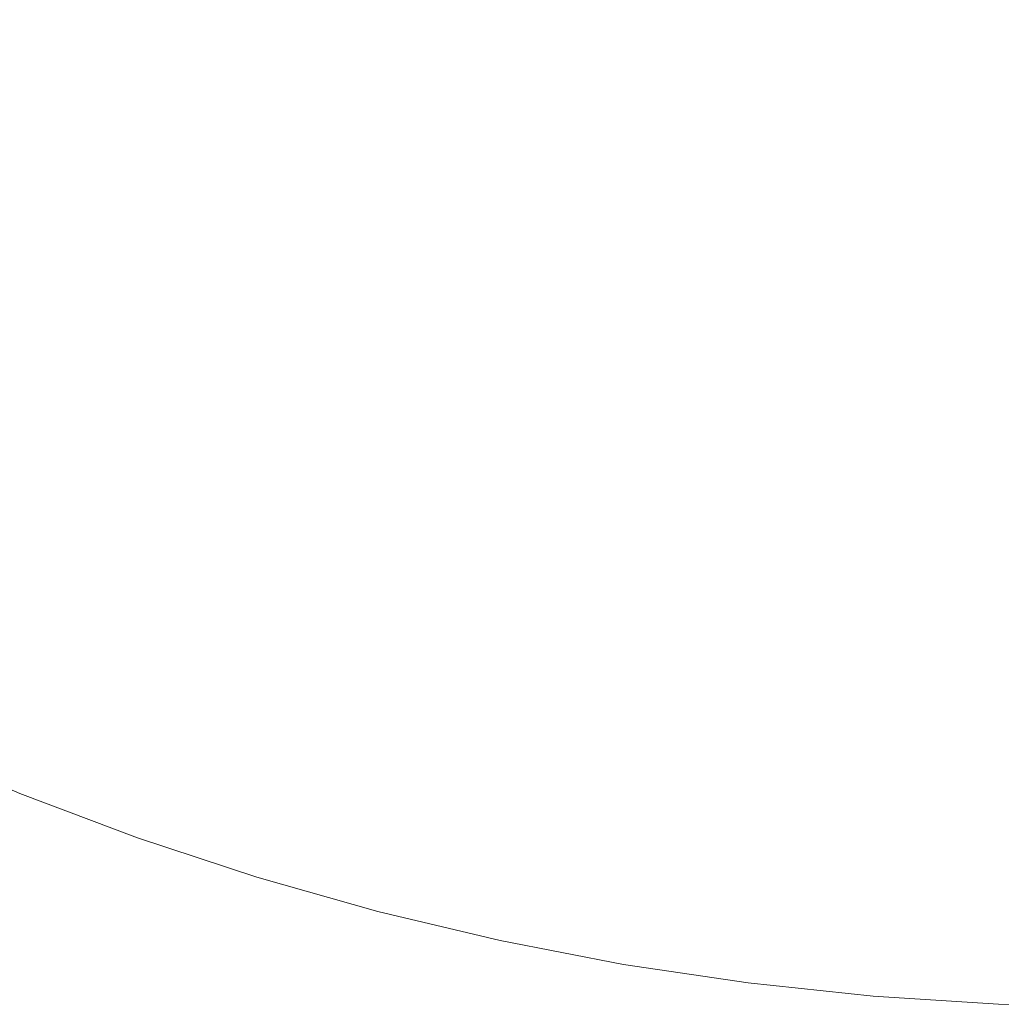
# Model space of a CAD drawing. Header units: centimetres. Extents: x -25.9 to 27.4, y -28.2 to -26.4.
# Tile 58 of 199: x -7.9404 to -7.841, y -27.9597 to -27.86. Entities that reach past the tile are written whole.
import ezdxf

# ---------------------------------------------------------------- set-up
doc = ezdxf.new("R2010")
doc.units = ezdxf.units.CM
doc.header["$LTSCALE"] = 2.54
doc.layers.add('Lucido design-1', color=7, linetype='Continuous')

# ---------------------------------------------------------------- blocks, each defined once
blk = doc.blocks.new('Gruppo-4-1')
at = {"color": 7, "linetype": 'Continuous', "lineweight": 9}
blk.add_3dface([(-25.828561, -26.46, 540.520033), (-25.828561, -28.06, 540.520033), (27.271439, -28.06, 540.520033), (27.271439, -26.46, 540.520033)], dxfattribs=at)
for points, invisible_edges in [([(-7.940448, -27.860286, 539.749193), (-7.948847, -27.855357, 539.749193), (-7.947365, -27.852949, 539.752128), (-7.939069, -27.857817, 539.752128)], 15), ([(-7.930574, -27.862329, 539.752128), (-7.939069, -27.857817, 539.752128), (-7.93775, -27.855457, 539.755173), (-7.929357, -27.859915, 539.755173)], 15), ([(-7.919721, -27.861667, 539.758321), (-7.928197, -27.857616, 539.758321), (-7.927082, -27.855404, 539.761618), (-7.9187, -27.859409, 539.761618)], 15), ([(-7.909297, -27.860918, 539.76496), (-7.917751, -27.85731, 539.76496), (-7.91686, -27.855338, 539.768389), (-7.90849, -27.85891, 539.768389)], 15), ([(-7.899303, -27.860217, 539.771899), (-7.907736, -27.857034, 539.771899), (-7.907037, -27.855294, 539.775485), (-7.898678, -27.858448, 539.775485)], 15), ([(-7.910156, -27.863055, 539.761618), (-7.9187, -27.859409, 539.761618), (-7.917751, -27.85731, 539.76496), (-7.909297, -27.860918, 539.76496)], 15), ([(-7.899976, -27.862123, 539.768389), (-7.90849, -27.85891, 539.768389), (-7.907736, -27.857034, 539.771899), (-7.899303, -27.860217, 539.771899)], 15), ([(-7.890192, -27.861245, 539.775485), (-7.898678, -27.858448, 539.775485), (-7.898102, -27.85682, 539.77914), (-7.889686, -27.859594, 539.77914)], 15), ([(-7.880763, -27.860483, 539.782857), (-7.889225, -27.858087, 539.782857), (-7.888808, -27.856725, 539.78663), (-7.880404, -27.859105, 539.78663)], 15), ([(-7.931847, -27.864854, 539.749193), (-7.940448, -27.860286, 539.749193), (-7.939069, -27.857817, 539.752128), (-7.930574, -27.862329, 539.752128)], 15), ([(-7.920781, -27.864013, 539.755173), (-7.929357, -27.859915, 539.755173), (-7.928197, -27.857616, 539.758321), (-7.919721, -27.861667, 539.758321)], 15), ([(-7.890741, -27.863039, 539.771899), (-7.899303, -27.860217, 539.771899), (-7.898678, -27.858448, 539.775485), (-7.890192, -27.861245, 539.775485)], 15), ([(-7.88116, -27.862008, 539.77914), (-7.889686, -27.859594, 539.77914), (-7.889225, -27.858087, 539.782857), (-7.880763, -27.860483, 539.782857)], 15), ([(-7.871907, -27.861126, 539.78663), (-7.880404, -27.859105, 539.78663), (-7.880085, -27.857877, 539.790453), (-7.87164, -27.859886, 539.790453)], 15), ([(-7.86293, -27.860437, 539.79432), (-7.871406, -27.858798, 539.79432), (-7.871204, -27.857864, 539.798223), (-7.862768, -27.859496, 539.798223)], 15), ([(-7.911079, -27.865354, 539.758321), (-7.919721, -27.861667, 539.758321), (-7.9187, -27.859409, 539.761618), (-7.910156, -27.863055, 539.761618)], 15), ([(-7.900697, -27.864163, 539.76496), (-7.909297, -27.860918, 539.76496), (-7.90849, -27.85891, 539.768389), (-7.899976, -27.862123, 539.768389)], 15), ([(-7.872207, -27.862518, 539.782857), (-7.880763, -27.860483, 539.782857), (-7.880404, -27.859105, 539.78663), (-7.871907, -27.861126, 539.78663)], 15), ([(-7.863118, -27.861534, 539.790453), (-7.87164, -27.859886, 539.790453), (-7.871406, -27.858798, 539.79432), (-7.86293, -27.860437, 539.79432)], 15), ([(-7.854271, -27.860768, 539.798223), (-7.862768, -27.859496, 539.798223), (-7.862634, -27.858711, 539.802157), (-7.85417, -27.859978, 539.802157)], 15), ([(-7.845659, -27.860885, 539.802157), (-7.85417, -27.859978, 539.802157), (-7.854089, -27.859346, 539.806114), (-7.845605, -27.860249, 539.806114)], 15), ([(-7.845605, -27.860249, 539.806114), (-7.854089, -27.859346, 539.806114), (-7.854028, -27.858872, 539.810088), (-7.845565, -27.859773, 539.810088)], 15), ([(-7.837071, -27.860315, 539.810088), (-7.845565, -27.859773, 539.810088), (-7.845538, -27.859457, 539.814073), (-7.837057, -27.859997, 539.814073)], 15), ([(-7.933174, -27.867486, 539.746374), (-7.941886, -27.86286, 539.746374), (-7.940448, -27.860286, 539.749193), (-7.931847, -27.864854, 539.749193)], 15), ([(-7.921895, -27.866476, 539.752128), (-7.930574, -27.862329, 539.752128), (-7.929357, -27.859915, 539.755173), (-7.920781, -27.864013, 539.755173)], 15), ([(-7.891333, -27.864972, 539.768389), (-7.899976, -27.862123, 539.768389), (-7.899303, -27.860217, 539.771899), (-7.890741, -27.863039, 539.771899)], 15), ([(-7.881595, -27.86368, 539.775485), (-7.890192, -27.861245, 539.775485), (-7.889686, -27.859594, 539.77914), (-7.88116, -27.862008, 539.77914)], 15), ([(-7.872539, -27.864059, 539.77914), (-7.88116, -27.862008, 539.77914), (-7.880763, -27.860483, 539.782857), (-7.872207, -27.862518, 539.782857)], 15), ([(-7.863332, -27.862784, 539.78663), (-7.871907, -27.861126, 539.78663), (-7.87164, -27.859886, 539.790453), (-7.863118, -27.861534, 539.790453)], 15), ([(-7.854533, -27.862819, 539.790453), (-7.863118, -27.861534, 539.790453), (-7.86293, -27.860437, 539.79432), (-7.854392, -27.861715, 539.79432)], 15), ([(-7.854392, -27.861715, 539.79432), (-7.86293, -27.860437, 539.79432), (-7.862768, -27.859496, 539.798223), (-7.854271, -27.860768, 539.798223)], 15), ([(-7.845727, -27.861678, 539.798223), (-7.854271, -27.860768, 539.798223), (-7.85417, -27.859978, 539.802157), (-7.845659, -27.860885, 539.802157)], 15), ([(-7.837118, -27.861429, 539.802157), (-7.845659, -27.860885, 539.802157), (-7.845605, -27.860249, 539.806114), (-7.837091, -27.860792, 539.806114)], 15), ([(-7.837091, -27.860792, 539.806114), (-7.845605, -27.860249, 539.806114), (-7.845565, -27.859773, 539.810088), (-7.837071, -27.860315, 539.810088)], 15), ([(-7.901464, -27.866335, 539.761618), (-7.910156, -27.863055, 539.761618), (-7.909297, -27.860918, 539.76496), (-7.900697, -27.864163, 539.76496)], 15), ([(-7.882068, -27.865495, 539.771899), (-7.890741, -27.863039, 539.771899), (-7.890192, -27.861245, 539.775485), (-7.881595, -27.86368, 539.775485)], 15), ([(-7.863573, -27.864187, 539.782857), (-7.872207, -27.862518, 539.782857), (-7.871907, -27.861126, 539.78663), (-7.863332, -27.862784, 539.78663)], 15), ([(-7.845808, -27.86263, 539.79432), (-7.854392, -27.861715, 539.79432), (-7.854271, -27.860768, 539.798223), (-7.845727, -27.861678, 539.798223)], 15), ([(-7.837152, -27.862225, 539.798223), (-7.845727, -27.861678, 539.798223), (-7.845659, -27.860885, 539.802157), (-7.837118, -27.861429, 539.802157)], 15), ([(-7.923059, -27.869053, 539.749193), (-7.931847, -27.864854, 539.749193), (-7.930574, -27.862329, 539.752128), (-7.921895, -27.866476, 539.752128)], 15), ([(-7.912039, -27.867743, 539.755173), (-7.920781, -27.864013, 539.755173), (-7.919721, -27.861667, 539.758321), (-7.911079, -27.865354, 539.758321)], 15), ([(-7.891967, -27.867041, 539.76496), (-7.900697, -27.864163, 539.76496), (-7.899976, -27.862123, 539.768389), (-7.891333, -27.864972, 539.768389)], 15), ([(-7.872903, -27.865747, 539.775485), (-7.881595, -27.86368, 539.775485), (-7.88116, -27.862008, 539.77914), (-7.872539, -27.864059, 539.77914)], 15), ([(-7.854695, -27.864077, 539.78663), (-7.863332, -27.862784, 539.78663), (-7.863118, -27.861534, 539.790453), (-7.854533, -27.862819, 539.790453)], 15), ([(-7.845902, -27.863738, 539.790453), (-7.854533, -27.862819, 539.790453), (-7.854392, -27.861715, 539.79432), (-7.845808, -27.86263, 539.79432)], 15), ([(-7.837192, -27.863179, 539.79432), (-7.845808, -27.86263, 539.79432), (-7.845727, -27.861678, 539.798223), (-7.837152, -27.862225, 539.798223)], 15), ([(-7.934553, -27.870222, 539.743674), (-7.94338, -27.865534, 539.743674), (-7.941886, -27.86286, 539.746374), (-7.933174, -27.867486, 539.746374)], 15), ([(-7.90229, -27.868671, 539.758321), (-7.911079, -27.865354, 539.758321), (-7.910156, -27.863055, 539.761618), (-7.901464, -27.866335, 539.761618)], 15), ([(-7.882577, -27.867451, 539.768389), (-7.891333, -27.864972, 539.768389), (-7.890741, -27.863039, 539.771899), (-7.882068, -27.865495, 539.771899)], 15), ([(-7.863839, -27.865741, 539.77914), (-7.872539, -27.864059, 539.77914), (-7.872207, -27.862518, 539.782857), (-7.863573, -27.864187, 539.782857)], 15), ([(-7.854875, -27.865489, 539.782857), (-7.863573, -27.864187, 539.782857), (-7.863332, -27.862784, 539.78663), (-7.854695, -27.864077, 539.78663)], 15), ([(-7.84601, -27.865003, 539.78663), (-7.854695, -27.864077, 539.78663), (-7.854533, -27.862819, 539.790453), (-7.845902, -27.863738, 539.790453)], 15), ([(-7.83724, -27.864291, 539.790453), (-7.845902, -27.863738, 539.790453), (-7.845808, -27.86263, 539.79432), (-7.837192, -27.863179, 539.79432)], 15), ([(-7.913047, -27.870251, 539.752128), (-7.921895, -27.866476, 539.752128), (-7.920781, -27.864013, 539.755173), (-7.912039, -27.867743, 539.755173)], 15), ([(-7.892642, -27.869244, 539.761618), (-7.901464, -27.866335, 539.761618), (-7.900697, -27.864163, 539.76496), (-7.891967, -27.867041, 539.76496)], 15), ([(-7.873298, -27.867581, 539.771899), (-7.882068, -27.865495, 539.771899), (-7.881595, -27.86368, 539.775485), (-7.872903, -27.865747, 539.775485)], 15), ([(-7.864131, -27.867444, 539.775485), (-7.872903, -27.865747, 539.775485), (-7.872539, -27.864059, 539.77914), (-7.863839, -27.865741, 539.77914)], 15), ([(-7.855076, -27.867053, 539.77914), (-7.863839, -27.865741, 539.77914), (-7.863573, -27.864187, 539.782857), (-7.854875, -27.865489, 539.782857)], 15), ([(-7.84613, -27.866421, 539.782857), (-7.854875, -27.865489, 539.782857), (-7.854695, -27.864077, 539.78663), (-7.84601, -27.865003, 539.78663)], 15), ([(-7.837293, -27.865558, 539.78663), (-7.84601, -27.865003, 539.78663), (-7.845902, -27.863738, 539.790453), (-7.83724, -27.864291, 539.790453)], 15), ([(-7.924274, -27.871739, 539.746374), (-7.933174, -27.867486, 539.746374), (-7.931847, -27.864854, 539.749193), (-7.923059, -27.869053, 539.749193)], 15), ([(-7.903147, -27.871099, 539.755173), (-7.912039, -27.867743, 539.755173), (-7.911079, -27.865354, 539.758321), (-7.90229, -27.868671, 539.758321)], 15), ([(-7.883123, -27.869545, 539.76496), (-7.891967, -27.867041, 539.76496), (-7.891333, -27.864972, 539.768389), (-7.882577, -27.867451, 539.768389)], 15), ([(-7.837354, -27.866981, 539.782857), (-7.84613, -27.866421, 539.782857), (-7.84601, -27.865003, 539.78663), (-7.837293, -27.865558, 539.78663)], 15), ([(-7.935982, -27.873056, 539.741099), (-7.944928, -27.868305, 539.741099), (-7.94338, -27.865534, 539.743674), (-7.934553, -27.870222, 539.743674)], 15), ([(-7.893367, -27.871612, 539.758321), (-7.90229, -27.868671, 539.758321), (-7.901464, -27.866335, 539.761618), (-7.892642, -27.869244, 539.761618)], 15), ([(-7.873724, -27.869557, 539.768389), (-7.882577, -27.867451, 539.768389), (-7.882068, -27.865495, 539.771899), (-7.873298, -27.867581, 539.771899)], 15), ([(-7.864448, -27.869292, 539.771899), (-7.873298, -27.867581, 539.771899), (-7.872903, -27.865747, 539.775485), (-7.864131, -27.867444, 539.775485)], 15), ([(-7.855295, -27.868766, 539.775485), (-7.864131, -27.867444, 539.775485), (-7.863839, -27.865741, 539.77914), (-7.855076, -27.867053, 539.77914)], 15), ([(-7.846264, -27.867992, 539.77914), (-7.855076, -27.867053, 539.77914), (-7.854875, -27.865489, 539.782857), (-7.84613, -27.866421, 539.782857)], 15), ([(-7.837421, -27.868556, 539.77914), (-7.846264, -27.867992, 539.77914), (-7.84613, -27.866421, 539.782857), (-7.837354, -27.866981, 539.782857)], 15), ([(-7.914102, -27.872875, 539.749193), (-7.923059, -27.869053, 539.749193), (-7.921895, -27.866476, 539.752128), (-7.913047, -27.870251, 539.752128)], 15), ([(-7.883703, -27.871775, 539.761618), (-7.892642, -27.869244, 539.761618), (-7.891967, -27.867041, 539.76496), (-7.883123, -27.869545, 539.76496)], 15), ([(-7.87418, -27.871672, 539.76496), (-7.883123, -27.869545, 539.76496), (-7.882577, -27.867451, 539.768389), (-7.873724, -27.869557, 539.768389)], 15), ([(-7.855533, -27.870627, 539.771899), (-7.864448, -27.869292, 539.771899), (-7.864131, -27.867444, 539.775485), (-7.855295, -27.868766, 539.775485)], 15), ([(-7.846411, -27.869713, 539.775485), (-7.855295, -27.868766, 539.775485), (-7.855076, -27.867053, 539.77914), (-7.846264, -27.867992, 539.77914)], 15), ([(-7.937459, -27.875985, 539.738654), (-7.946527, -27.871168, 539.738654), (-7.944928, -27.868305, 539.741099), (-7.935982, -27.873056, 539.741099)], 15), ([(-7.925535, -27.874531, 539.743674), (-7.934553, -27.870222, 539.743674), (-7.933174, -27.867486, 539.746374), (-7.924274, -27.871739, 539.746374)], 15), ([(-7.904048, -27.873648, 539.752128), (-7.913047, -27.870251, 539.752128), (-7.912039, -27.867743, 539.755173), (-7.903147, -27.871099, 539.755173)], 15), ([(-7.86479, -27.871284, 539.768389), (-7.873724, -27.869557, 539.768389), (-7.873298, -27.867581, 539.771899), (-7.864448, -27.869292, 539.771899)], 15), ([(-7.837494, -27.870281, 539.775485), (-7.846411, -27.869713, 539.775485), (-7.846264, -27.867992, 539.77914), (-7.837421, -27.868556, 539.77914)], 15), ([(-7.915201, -27.875611, 539.746374), (-7.924274, -27.871739, 539.746374), (-7.923059, -27.869053, 539.749193), (-7.914102, -27.872875, 539.749193)], 15), ([(-7.894121, -27.874074, 539.755173), (-7.903147, -27.871099, 539.755173), (-7.90229, -27.868671, 539.758321), (-7.893367, -27.871612, 539.758321)], 15), ([(-7.884327, -27.874172, 539.758321), (-7.893367, -27.871612, 539.758321), (-7.892642, -27.869244, 539.761618), (-7.883703, -27.871775, 539.761618)], 15), ([(-7.85579, -27.872632, 539.768389), (-7.86479, -27.871284, 539.768389), (-7.864448, -27.869292, 539.771899), (-7.855533, -27.870627, 539.771899)], 15), ([(-7.84657, -27.871582, 539.771899), (-7.855533, -27.870627, 539.771899), (-7.855295, -27.868766, 539.775485), (-7.846411, -27.869713, 539.775485)], 15), ([(-7.926843, -27.877423, 539.741099), (-7.935982, -27.873056, 539.741099), (-7.934553, -27.870222, 539.743674), (-7.925535, -27.874531, 539.743674)], 15), ([(-7.90499, -27.876314, 539.749193), (-7.914102, -27.872875, 539.749193), (-7.913047, -27.870251, 539.752128), (-7.904048, -27.873648, 539.752128)], 15), ([(-7.874666, -27.873924, 539.761618), (-7.883703, -27.871775, 539.761618), (-7.883123, -27.869545, 539.76496), (-7.87418, -27.871672, 539.76496)], 15), ([(-7.865156, -27.873418, 539.76496), (-7.87418, -27.871672, 539.76496), (-7.873724, -27.869557, 539.768389), (-7.86479, -27.871284, 539.768389)], 15), ([(-7.837574, -27.872155, 539.771899), (-7.84657, -27.871582, 539.771899), (-7.846411, -27.869713, 539.775485), (-7.837494, -27.870281, 539.775485)], 15), ([(-7.93898, -27.879003, 539.736344), (-7.948175, -27.874119, 539.736344), (-7.946527, -27.871168, 539.738654), (-7.937459, -27.875985, 539.738654)], 15), ([(-7.894912, -27.876659, 539.752128), (-7.904048, -27.873648, 539.752128), (-7.903147, -27.871099, 539.755173), (-7.894121, -27.874074, 539.755173)], 15), ([(-7.856065, -27.874778, 539.76496), (-7.865156, -27.873418, 539.76496), (-7.86479, -27.871284, 539.768389), (-7.85579, -27.872632, 539.768389)], 15), ([(-7.846741, -27.873596, 539.768389), (-7.85579, -27.872632, 539.768389), (-7.855533, -27.870627, 539.771899), (-7.84657, -27.871582, 539.771899)], 15), ([(-7.916343, -27.878453, 539.743674), (-7.925535, -27.874531, 539.743674), (-7.924274, -27.871739, 539.746374), (-7.915201, -27.875611, 539.746374)], 15), ([(-7.884976, -27.876664, 539.755173), (-7.894121, -27.874074, 539.755173), (-7.893367, -27.871612, 539.758321), (-7.884327, -27.874172, 539.758321)], 15), ([(-7.875188, -27.876346, 539.758321), (-7.884327, -27.874172, 539.758321), (-7.883703, -27.871775, 539.761618), (-7.874666, -27.873924, 539.761618)], 15), ([(-7.865545, -27.875688, 539.761618), (-7.874666, -27.873924, 539.761618), (-7.87418, -27.871672, 539.76496), (-7.865156, -27.873418, 539.76496)], 15), ([(-7.837659, -27.874175, 539.768389), (-7.846741, -27.873596, 539.768389), (-7.84657, -27.871582, 539.771899), (-7.837574, -27.872155, 539.771899)], 15), ([(-7.928194, -27.880412, 539.738654), (-7.937459, -27.875985, 539.738654), (-7.935982, -27.873056, 539.741099), (-7.926843, -27.877423, 539.741099)], 15), ([(-7.905972, -27.879094, 539.746374), (-7.915201, -27.875611, 539.746374), (-7.914102, -27.872875, 539.749193), (-7.90499, -27.876314, 539.749193)], 15), ([(-7.856357, -27.877063, 539.761618), (-7.865545, -27.875688, 539.761618), (-7.865156, -27.873418, 539.76496), (-7.856065, -27.874778, 539.76496)], 15), ([(-7.846925, -27.875752, 539.76496), (-7.856065, -27.874778, 539.76496), (-7.85579, -27.872632, 539.768389), (-7.846741, -27.873596, 539.768389)], 15), ([(-7.940545, -27.882105, 539.734171), (-7.94987, -27.877153, 539.734171), (-7.948175, -27.874119, 539.736344), (-7.93898, -27.879003, 539.736344)], 15), ([(-7.895741, -27.879363, 539.749193), (-7.90499, -27.876314, 539.749193), (-7.904048, -27.873648, 539.752128), (-7.894912, -27.876659, 539.752128)], 15), ([(-7.885657, -27.87928, 539.752128), (-7.894912, -27.876659, 539.752128), (-7.894121, -27.874074, 539.755173), (-7.884976, -27.876664, 539.755173)], 15), ([(-7.87573, -27.878863, 539.755173), (-7.884976, -27.876664, 539.755173), (-7.884327, -27.874172, 539.758321), (-7.875188, -27.876346, 539.758321)], 15), ([(-7.865964, -27.87813, 539.758321), (-7.875188, -27.876346, 539.758321), (-7.874666, -27.873924, 539.761618), (-7.865545, -27.875688, 539.761618)], 15), ([(-7.837751, -27.876337, 539.76496), (-7.846925, -27.875752, 539.76496), (-7.846741, -27.873596, 539.768389), (-7.837659, -27.874175, 539.768389)], 15), ([(-7.917527, -27.881398, 539.741099), (-7.926843, -27.877423, 539.741099), (-7.925535, -27.874531, 539.743674), (-7.916343, -27.878453, 539.743674)], 15), ([(-7.84712, -27.878047, 539.761618), (-7.856357, -27.877063, 539.761618), (-7.856065, -27.874778, 539.76496), (-7.846925, -27.875752, 539.76496)], 15), ([(-7.929586, -27.883492, 539.736344), (-7.93898, -27.879003, 539.736344), (-7.937459, -27.875985, 539.738654), (-7.928194, -27.880412, 539.738654)], 15), ([(-7.906993, -27.881982, 539.743674), (-7.916343, -27.878453, 539.743674), (-7.915201, -27.875611, 539.746374), (-7.905972, -27.879094, 539.746374)], 15), ([(-7.896604, -27.882182, 539.746374), (-7.905972, -27.879094, 539.746374), (-7.90499, -27.876314, 539.749193), (-7.895741, -27.879363, 539.749193)], 15), ([(-7.866399, -27.880667, 539.755173), (-7.87573, -27.878863, 539.755173), (-7.875188, -27.876346, 539.758321), (-7.865964, -27.87813, 539.758321)], 15), ([(-7.856672, -27.879521, 539.758321), (-7.865964, -27.87813, 539.758321), (-7.865545, -27.875688, 539.761618), (-7.856357, -27.877063, 539.761618)], 15), ([(-7.837849, -27.878639, 539.761618), (-7.84712, -27.878047, 539.761618), (-7.846925, -27.875752, 539.76496), (-7.837751, -27.876337, 539.76496)], 15), ([(-7.918749, -27.884442, 539.738654), (-7.928194, -27.880412, 539.738654), (-7.926843, -27.877423, 539.741099), (-7.917527, -27.881398, 539.741099)], 15), ([(-7.88637, -27.882016, 539.749193), (-7.895741, -27.879363, 539.749193), (-7.894912, -27.876659, 539.752128), (-7.885657, -27.87928, 539.752128)], 15), ([(-7.876299, -27.881505, 539.752128), (-7.885657, -27.87928, 539.752128), (-7.884976, -27.876664, 539.755173), (-7.87573, -27.878863, 539.755173)], 15), ([(-7.84733, -27.880516, 539.758321), (-7.856672, -27.879521, 539.758321), (-7.856357, -27.877063, 539.761618), (-7.84712, -27.878047, 539.761618)], 15), ([(-7.856999, -27.882074, 539.755173), (-7.866399, -27.880667, 539.755173), (-7.865964, -27.87813, 539.758321), (-7.856672, -27.879521, 539.758321)], 15), ([(-7.837954, -27.881114, 539.758321), (-7.84733, -27.880516, 539.758321), (-7.84712, -27.878047, 539.761618), (-7.837849, -27.878639, 539.761618)], 15), ([(-7.931017, -27.886658, 539.734171), (-7.940545, -27.882105, 539.734171), (-7.93898, -27.879003, 539.736344), (-7.929586, -27.883492, 539.736344)], 15), ([(-7.90805, -27.884975, 539.741099), (-7.917527, -27.881398, 539.741099), (-7.916343, -27.878453, 539.743674), (-7.906993, -27.881982, 539.743674)], 15), ([(-7.897501, -27.885111, 539.743674), (-7.906993, -27.881982, 539.743674), (-7.905972, -27.879094, 539.746374), (-7.896604, -27.882182, 539.746374)], 15), ([(-7.887113, -27.884869, 539.746374), (-7.896604, -27.882182, 539.746374), (-7.895741, -27.879363, 539.749193), (-7.88637, -27.882016, 539.749193)], 15), ([(-7.876895, -27.88427, 539.749193), (-7.88637, -27.882016, 539.749193), (-7.885657, -27.87928, 539.752128), (-7.876299, -27.881505, 539.752128)], 15), ([(-7.866856, -27.883332, 539.752128), (-7.876299, -27.881505, 539.752128), (-7.87573, -27.878863, 539.755173), (-7.866399, -27.880667, 539.755173)], 15), ([(-7.92001, -27.887578, 539.736344), (-7.929586, -27.883492, 539.736344), (-7.928194, -27.880412, 539.738654), (-7.918749, -27.884442, 539.738654)], 15), ([(-7.847548, -27.883081, 539.755173), (-7.856999, -27.882074, 539.755173), (-7.856672, -27.879521, 539.758321), (-7.84733, -27.880516, 539.758321)], 15), ([(-7.909143, -27.888067, 539.738654), (-7.918749, -27.884442, 539.738654), (-7.917527, -27.881398, 539.741099), (-7.90805, -27.884975, 539.741099)], 15), ([(-7.857343, -27.884756, 539.752128), (-7.866856, -27.883332, 539.752128), (-7.866399, -27.880667, 539.755173), (-7.856999, -27.882074, 539.755173)], 15), ([(-7.838063, -27.883686, 539.755173), (-7.847548, -27.883081, 539.755173), (-7.84733, -27.880516, 539.758321), (-7.837954, -27.881114, 539.758321)], 15), ([(-7.932485, -27.889906, 539.732141), (-7.942149, -27.885288, 539.732141), (-7.940545, -27.882105, 539.734171), (-7.931017, -27.886658, 539.734171)], 15), ([(-7.89843, -27.888146, 539.741099), (-7.90805, -27.884975, 539.741099), (-7.906993, -27.881982, 539.743674), (-7.897501, -27.885111, 539.743674)], 15), ([(-7.887885, -27.887834, 539.743674), (-7.897501, -27.885111, 539.743674), (-7.896604, -27.882182, 539.746374), (-7.887113, -27.884869, 539.746374)], 15), ([(-7.877516, -27.887152, 539.746374), (-7.887113, -27.884869, 539.746374), (-7.88637, -27.882016, 539.749193), (-7.876895, -27.88427, 539.749193)], 15), ([(-7.867333, -27.886119, 539.749193), (-7.876895, -27.88427, 539.749193), (-7.876299, -27.881505, 539.752128), (-7.866856, -27.883332, 539.752128)], 15), ([(-7.847778, -27.885775, 539.752128), (-7.857343, -27.884756, 539.752128), (-7.856999, -27.882074, 539.755173), (-7.847548, -27.883081, 539.755173)], 15), ([(-7.857702, -27.887561, 539.749193), (-7.867333, -27.886119, 539.749193), (-7.866856, -27.883332, 539.752128), (-7.857343, -27.884756, 539.752128)], 15), ([(-7.838178, -27.886387, 539.752128), (-7.847778, -27.885775, 539.752128), (-7.847548, -27.883081, 539.755173), (-7.838063, -27.883686, 539.755173)], 15), ([(-7.921305, -27.890802, 539.734171), (-7.931017, -27.886658, 539.734171), (-7.929586, -27.883492, 539.736344), (-7.92001, -27.887578, 539.736344)], 15), ([(-7.867832, -27.889025, 539.746374), (-7.877516, -27.887152, 539.746374), (-7.876895, -27.88427, 539.749193), (-7.867333, -27.886119, 539.749193)], 15), ([(-7.933988, -27.89323, 539.730258), (-7.943792, -27.888545, 539.730258), (-7.942149, -27.885288, 539.732141), (-7.932485, -27.889906, 539.732141)], 15), ([(-7.910269, -27.891254, 539.736344), (-7.92001, -27.887578, 539.736344), (-7.918749, -27.884442, 539.738654), (-7.909143, -27.888067, 539.738654)], 15), ([(-7.899391, -27.891281, 539.738654), (-7.909143, -27.888067, 539.738654), (-7.90805, -27.884975, 539.741099), (-7.89843, -27.888146, 539.741099)], 15), ([(-7.888684, -27.890905, 539.741099), (-7.89843, -27.888146, 539.741099), (-7.897501, -27.885111, 539.743674), (-7.887885, -27.887834, 539.743674)], 15), ([(-7.878162, -27.890146, 539.743674), (-7.887885, -27.887834, 539.743674), (-7.887113, -27.884869, 539.746374), (-7.877516, -27.887152, 539.746374)], 15), ([(-7.848018, -27.888593, 539.749193), (-7.857702, -27.887561, 539.749193), (-7.857343, -27.884756, 539.752128), (-7.847778, -27.885775, 539.752128)], 15), ([(-7.858076, -27.890485, 539.746374), (-7.867832, -27.889025, 539.746374), (-7.867333, -27.886119, 539.749193), (-7.857702, -27.887561, 539.749193)], 15), ([(-7.838298, -27.889212, 539.749193), (-7.848018, -27.888593, 539.749193), (-7.847778, -27.885775, 539.752128), (-7.838178, -27.886387, 539.752128)], 15), ([(-7.922634, -27.894109, 539.732141), (-7.932485, -27.889906, 539.732141), (-7.931017, -27.886658, 539.734171), (-7.921305, -27.890802, 539.734171)], 15), ([(-7.868349, -27.892044, 539.743674), (-7.878162, -27.890146, 539.743674), (-7.877516, -27.887152, 539.746374), (-7.867832, -27.889025, 539.746374)], 15), ([(-7.911426, -27.89453, 539.734171), (-7.921305, -27.890802, 539.734171), (-7.92001, -27.887578, 539.736344), (-7.910269, -27.891254, 539.736344)], 15), ([(-7.90038, -27.894513, 539.736344), (-7.910269, -27.891254, 539.736344), (-7.909143, -27.888067, 539.738654), (-7.899391, -27.891281, 539.738654)], 15), ([(-7.889511, -27.894079, 539.738654), (-7.899391, -27.891281, 539.738654), (-7.89843, -27.888146, 539.741099), (-7.888684, -27.890905, 539.741099)], 15), ([(-7.87883, -27.893249, 539.741099), (-7.888684, -27.890905, 539.741099), (-7.887885, -27.887834, 539.743674), (-7.878162, -27.890146, 539.743674)], 15), ([(-7.848268, -27.89153, 539.746374), (-7.858076, -27.890485, 539.746374), (-7.857702, -27.887561, 539.749193), (-7.848018, -27.888593, 539.749193)], 15), ([(-7.935522, -27.896624, 539.728524), (-7.945469, -27.891872, 539.728524), (-7.943792, -27.888545, 539.730258), (-7.933988, -27.89323, 539.730258)], 15), ([(-7.858465, -27.893523, 539.743674), (-7.868349, -27.892044, 539.743674), (-7.867832, -27.889025, 539.746374), (-7.858076, -27.890485, 539.746374)], 15), ([(-7.838423, -27.892158, 539.746374), (-7.848268, -27.89153, 539.746374), (-7.848018, -27.888593, 539.749193), (-7.838298, -27.889212, 539.749193)], 15), ([(-7.923994, -27.897494, 539.730258), (-7.933988, -27.89323, 539.730258), (-7.932485, -27.889906, 539.732141), (-7.922634, -27.894109, 539.732141)], 15), ([(-7.868886, -27.895172, 539.741099), (-7.87883, -27.893249, 539.741099), (-7.878162, -27.890146, 539.743674), (-7.868349, -27.892044, 539.743674)], 15), ([(-7.912614, -27.897891, 539.732141), (-7.922634, -27.894109, 539.732141), (-7.921305, -27.890802, 539.734171), (-7.911426, -27.89453, 539.734171)], 15), ([(-7.901398, -27.897836, 539.734171), (-7.911426, -27.89453, 539.734171), (-7.910269, -27.891254, 539.736344), (-7.90038, -27.894513, 539.736344)], 15), ([(-7.890363, -27.89735, 539.736344), (-7.90038, -27.894513, 539.736344), (-7.899391, -27.891281, 539.738654), (-7.889511, -27.894079, 539.738654)], 15), ([(-7.879521, -27.896455, 539.738654), (-7.889511, -27.894079, 539.738654), (-7.888684, -27.890905, 539.741099), (-7.87883, -27.893249, 539.741099)], 15), ([(-7.848527, -27.894582, 539.743674), (-7.858465, -27.893523, 539.743674), (-7.858076, -27.890485, 539.746374), (-7.848268, -27.89153, 539.746374)], 15), ([(-7.937086, -27.900084, 539.726943), (-7.947178, -27.895262, 539.726943), (-7.945469, -27.891872, 539.728524), (-7.935522, -27.896624, 539.728524)], 15), ([(-7.858868, -27.896672, 539.741099), (-7.868886, -27.895172, 539.741099), (-7.868349, -27.892044, 539.743674), (-7.858465, -27.893523, 539.743674)], 15), ([(-7.838553, -27.895218, 539.743674), (-7.848527, -27.894582, 539.743674), (-7.848268, -27.89153, 539.746374), (-7.838423, -27.892158, 539.746374)], 15), ([(-7.925383, -27.900951, 539.728524), (-7.935522, -27.896624, 539.728524), (-7.933988, -27.89323, 539.730258), (-7.923994, -27.897494, 539.730258)], 15), ([(-7.86944, -27.898405, 539.738654), (-7.879521, -27.896455, 539.738654), (-7.87883, -27.893249, 539.741099), (-7.868886, -27.895172, 539.741099)], 15), ([(-7.913829, -27.90133, 539.730258), (-7.923994, -27.897494, 539.730258), (-7.922634, -27.894109, 539.732141), (-7.912614, -27.897891, 539.732141)], 15), ([(-7.880233, -27.899759, 539.736344), (-7.890363, -27.89735, 539.736344), (-7.889511, -27.894079, 539.738654), (-7.879521, -27.896455, 539.738654)], 15), ([(-7.848796, -27.897745, 539.741099), (-7.858868, -27.896672, 539.741099), (-7.858465, -27.893523, 539.743674), (-7.848527, -27.894582, 539.743674)], 15), ([(-7.938677, -27.903603, 539.725519), (-7.948917, -27.89871, 539.725519), (-7.947178, -27.895262, 539.726943), (-7.937086, -27.900084, 539.726943)], 15), ([(-7.902442, -27.901244, 539.732141), (-7.912614, -27.897891, 539.732141), (-7.911426, -27.89453, 539.734171), (-7.901398, -27.897836, 539.734171)], 15), ([(-7.891238, -27.900713, 539.734171), (-7.901398, -27.897836, 539.734171), (-7.90038, -27.894513, 539.736344), (-7.890363, -27.89735, 539.736344)], 15), ([(-7.859285, -27.899925, 539.738654), (-7.86944, -27.898405, 539.738654), (-7.868886, -27.895172, 539.741099), (-7.858868, -27.896672, 539.741099)], 15), ([(-7.838688, -27.898389, 539.741099), (-7.848796, -27.897745, 539.741099), (-7.848527, -27.894582, 539.743674), (-7.838553, -27.895218, 539.743674)], 15), ([(-7.926799, -27.904474, 539.726943), (-7.937086, -27.900084, 539.726943), (-7.935522, -27.896624, 539.728524), (-7.925383, -27.900951, 539.728524)], 15), ([(-7.880966, -27.903156, 539.734171), (-7.891238, -27.900713, 539.734171), (-7.890363, -27.89735, 539.736344), (-7.880233, -27.899759, 539.736344)], 15), ([(-7.870011, -27.901736, 539.736344), (-7.880233, -27.899759, 539.736344), (-7.879521, -27.896455, 539.738654), (-7.86944, -27.898405, 539.738654)], 15), ([(-7.849075, -27.901013, 539.738654), (-7.859285, -27.899925, 539.738654), (-7.858868, -27.896672, 539.741099), (-7.848796, -27.897745, 539.741099)], 15), ([(-7.91507, -27.904843, 539.728524), (-7.925383, -27.900951, 539.728524), (-7.923994, -27.897494, 539.730258), (-7.913829, -27.90133, 539.730258)], 15), ([(-7.90351, -27.904732, 539.730258), (-7.913829, -27.90133, 539.730258), (-7.912614, -27.897891, 539.732141), (-7.902442, -27.901244, 539.732141)], 15), ([(-7.892136, -27.904162, 539.732141), (-7.902442, -27.901244, 539.732141), (-7.901398, -27.897836, 539.734171), (-7.891238, -27.900713, 539.734171)], 15), ([(-7.838827, -27.901666, 539.738654), (-7.849075, -27.901013, 539.738654), (-7.848796, -27.897745, 539.741099), (-7.838688, -27.898389, 539.741099)], 15), ([(-7.940292, -27.907176, 539.724254), (-7.950682, -27.902211, 539.724254), (-7.948917, -27.89871, 539.725519), (-7.938677, -27.903603, 539.725519)], 15), ([(-7.859714, -27.903278, 539.736344), (-7.870011, -27.901736, 539.736344), (-7.86944, -27.898405, 539.738654), (-7.859285, -27.899925, 539.738654)], 15), ([(-7.928239, -27.908057, 539.725519), (-7.938677, -27.903603, 539.725519), (-7.937086, -27.900084, 539.726943), (-7.926799, -27.904474, 539.726943)], 15), ([(-7.870599, -27.905161, 539.734171), (-7.880966, -27.903156, 539.734171), (-7.880233, -27.899759, 539.736344), (-7.870011, -27.901736, 539.736344)], 15), ([(-7.849361, -27.904381, 539.736344), (-7.859714, -27.903278, 539.736344), (-7.859285, -27.899925, 539.738654), (-7.849075, -27.901013, 539.738654)], 15), ([(-7.916335, -27.908423, 539.726943), (-7.926799, -27.904474, 539.726943), (-7.925383, -27.900951, 539.728524), (-7.91507, -27.904843, 539.728524)], 15), ([(-7.904601, -27.908294, 539.728524), (-7.91507, -27.904843, 539.728524), (-7.913829, -27.90133, 539.730258), (-7.90351, -27.904732, 539.730258)], 15), ([(-7.893055, -27.907692, 539.730258), (-7.90351, -27.904732, 539.730258), (-7.902442, -27.901244, 539.732141), (-7.892136, -27.904162, 539.732141)], 15), ([(-7.881716, -27.90664, 539.732141), (-7.892136, -27.904162, 539.732141), (-7.891238, -27.900713, 539.734171), (-7.880966, -27.903156, 539.734171)], 15), ([(-7.838971, -27.905043, 539.736344), (-7.849361, -27.904381, 539.736344), (-7.849075, -27.901013, 539.738654), (-7.838827, -27.901666, 539.738654)], 15), ([(-7.941928, -27.910796, 539.72315), (-7.95247, -27.905758, 539.72315), (-7.950682, -27.902211, 539.724254), (-7.940292, -27.907176, 539.724254)], 15), ([(-7.860156, -27.906724, 539.734171), (-7.870599, -27.905161, 539.734171), (-7.870011, -27.901736, 539.736344), (-7.859714, -27.903278, 539.736344)], 15), ([(-7.871201, -27.908674, 539.732141), (-7.881716, -27.90664, 539.732141), (-7.880966, -27.903156, 539.734171), (-7.870599, -27.905161, 539.734171)], 15), ([(-7.849656, -27.907843, 539.734171), (-7.860156, -27.906724, 539.734171), (-7.859714, -27.903278, 539.736344), (-7.849361, -27.904381, 539.736344)], 15), ([(-7.929701, -27.911695, 539.724254), (-7.940292, -27.907176, 539.724254), (-7.938677, -27.903603, 539.725519), (-7.928239, -27.908057, 539.725519)], 15), ([(-7.882485, -27.910206, 539.730258), (-7.893055, -27.907692, 539.730258), (-7.892136, -27.904162, 539.732141), (-7.881716, -27.90664, 539.732141)], 15), ([(-7.917621, -27.912064, 539.725519), (-7.928239, -27.908057, 539.725519), (-7.926799, -27.904474, 539.726943), (-7.916335, -27.908423, 539.726943)], 15), ([(-7.905712, -27.911924, 539.726943), (-7.916335, -27.908423, 539.726943), (-7.91507, -27.904843, 539.728524), (-7.904601, -27.908294, 539.728524)], 15), ([(-7.893994, -27.911297, 539.728524), (-7.904601, -27.908294, 539.728524), (-7.90351, -27.904732, 539.730258), (-7.893055, -27.907692, 539.730258)], 15), ([(-7.860608, -27.91026, 539.732141), (-7.871201, -27.908674, 539.732141), (-7.870599, -27.905161, 539.734171), (-7.860156, -27.906724, 539.734171)], 15), ([(-7.839118, -27.908515, 539.734171), (-7.849656, -27.907843, 539.734171), (-7.849361, -27.904381, 539.736344), (-7.838971, -27.905043, 539.736344)], 15), ([(-7.931182, -27.915381, 539.72315), (-7.941928, -27.910796, 539.72315), (-7.940292, -27.907176, 539.724254), (-7.929701, -27.911695, 539.724254)], 15), ([(-7.871817, -27.912269, 539.730258), (-7.882485, -27.910206, 539.730258), (-7.881716, -27.90664, 539.732141), (-7.871201, -27.908674, 539.732141)], 15), ([(-7.849958, -27.911394, 539.732141), (-7.860608, -27.91026, 539.732141), (-7.860156, -27.906724, 539.734171), (-7.849656, -27.907843, 539.734171)], 15), ([(-7.918927, -27.915761, 539.724254), (-7.929701, -27.911695, 539.724254), (-7.928239, -27.908057, 539.725519), (-7.917621, -27.912064, 539.725519)], 15), ([(-7.894951, -27.914971, 539.726943), (-7.905712, -27.911924, 539.726943), (-7.904601, -27.908294, 539.728524), (-7.893994, -27.911297, 539.728524)], 15), ([(-7.88327, -27.913848, 539.728524), (-7.893994, -27.911297, 539.728524), (-7.893055, -27.907692, 539.730258), (-7.882485, -27.910206, 539.730258)], 15), ([(-7.839269, -27.912076, 539.732141), (-7.849958, -27.911394, 539.732141), (-7.849656, -27.907843, 539.734171), (-7.839118, -27.908515, 539.734171)], 15), ([(-7.906843, -27.915617, 539.725519), (-7.917621, -27.912064, 539.725519), (-7.916335, -27.908423, 539.726943), (-7.905712, -27.911924, 539.726943)], 15), ([(-7.861072, -27.913878, 539.730258), (-7.871817, -27.912269, 539.730258), (-7.871201, -27.908674, 539.732141), (-7.860608, -27.91026, 539.732141)], 15), ([(-7.872447, -27.915941, 539.728524), (-7.88327, -27.913848, 539.728524), (-7.882485, -27.910206, 539.730258), (-7.871817, -27.912269, 539.730258)], 15), ([(-7.850268, -27.915029, 539.730258), (-7.861072, -27.913878, 539.730258), (-7.860608, -27.91026, 539.732141), (-7.849958, -27.911394, 539.732141)], 15), ([(-7.93268, -27.91911, 539.722211), (-7.943584, -27.914458, 539.722211), (-7.941928, -27.910796, 539.72315), (-7.931182, -27.915381, 539.72315)], 15), ([(-7.88407, -27.917559, 539.726943), (-7.894951, -27.914971, 539.726943), (-7.893994, -27.911297, 539.728524), (-7.88327, -27.913848, 539.728524)], 15), ([(-7.920251, -27.919507, 539.72315), (-7.931182, -27.915381, 539.72315), (-7.929701, -27.911695, 539.724254), (-7.918927, -27.915761, 539.724254)], 15), ([(-7.907991, -27.919365, 539.724254), (-7.918927, -27.915761, 539.724254), (-7.917621, -27.912064, 539.725519), (-7.906843, -27.915617, 539.725519)], 15), ([(-7.895924, -27.918709, 539.725519), (-7.906843, -27.915617, 539.725519), (-7.905712, -27.911924, 539.726943), (-7.894951, -27.914971, 539.726943)], 15), ([(-7.861545, -27.917573, 539.728524), (-7.872447, -27.915941, 539.728524), (-7.871817, -27.912269, 539.730258), (-7.861072, -27.913878, 539.730258)], 15), ([(-7.839424, -27.91572, 539.730258), (-7.850268, -27.915029, 539.730258), (-7.849958, -27.911394, 539.732141), (-7.839269, -27.912076, 539.732141)], 15), ([(-7.873089, -27.919683, 539.726943), (-7.88407, -27.917559, 539.726943), (-7.88327, -27.913848, 539.728524), (-7.872447, -27.915941, 539.728524)], 15), ([(-7.850584, -27.918741, 539.728524), (-7.861545, -27.917573, 539.728524), (-7.861072, -27.913878, 539.730258), (-7.850268, -27.915029, 539.730258)], 15), ([(-7.934193, -27.922875, 539.721437), (-7.945255, -27.918155, 539.721437), (-7.943584, -27.914458, 539.722211), (-7.93268, -27.91911, 539.722211)], 15), ([(-7.884883, -27.921335, 539.725519), (-7.895924, -27.918709, 539.725519), (-7.894951, -27.914971, 539.726943), (-7.88407, -27.917559, 539.726943)], 15), ([(-7.839582, -27.919442, 539.728524), (-7.850584, -27.918741, 539.728524), (-7.850268, -27.915029, 539.730258), (-7.839424, -27.91572, 539.730258)], 15), ([(-7.92159, -27.923295, 539.722211), (-7.93268, -27.91911, 539.722211), (-7.931182, -27.915381, 539.72315), (-7.920251, -27.919507, 539.72315)], 15), ([(-7.909155, -27.923164, 539.72315), (-7.920251, -27.919507, 539.72315), (-7.918927, -27.915761, 539.724254), (-7.907991, -27.919365, 539.724254)], 15), ([(-7.896912, -27.922503, 539.724254), (-7.907991, -27.919365, 539.724254), (-7.906843, -27.915617, 539.725519), (-7.895924, -27.918709, 539.725519)], 15), ([(-7.862027, -27.921339, 539.726943), (-7.873089, -27.919683, 539.726943), (-7.872447, -27.915941, 539.728524), (-7.861545, -27.917573, 539.728524)], 15), ([(-7.935718, -27.926669, 539.720831), (-7.946939, -27.921881, 539.720831), (-7.945255, -27.918155, 539.721437), (-7.934193, -27.922875, 539.721437)], 15), ([(-7.873741, -27.923489, 539.725519), (-7.884883, -27.921335, 539.725519), (-7.88407, -27.917559, 539.726943), (-7.873089, -27.919683, 539.726943)], 15), ([(-7.850905, -27.922524, 539.726943), (-7.862027, -27.921339, 539.726943), (-7.861545, -27.917573, 539.728524), (-7.850584, -27.918741, 539.728524)], 15), ([(-7.922941, -27.927121, 539.721437), (-7.934193, -27.922875, 539.721437), (-7.93268, -27.91911, 539.722211), (-7.92159, -27.923295, 539.722211)], 15), ([(-7.885709, -27.925167, 539.724254), (-7.896912, -27.922503, 539.724254), (-7.895924, -27.918709, 539.725519), (-7.884883, -27.921335, 539.725519)], 15), ([(-7.839744, -27.923236, 539.726943), (-7.850905, -27.922524, 539.726943), (-7.850584, -27.918741, 539.728524), (-7.839582, -27.919442, 539.728524)], 15), ([(-7.910331, -27.927006, 539.722211), (-7.92159, -27.923295, 539.722211), (-7.920251, -27.919507, 539.72315), (-7.909155, -27.923164, 539.72315)], 15), ([(-7.897913, -27.926348, 539.72315), (-7.909155, -27.923164, 539.72315), (-7.907991, -27.919365, 539.724254), (-7.896912, -27.922503, 539.724254)], 15), ([(-7.862518, -27.92517, 539.725519), (-7.873741, -27.923489, 539.725519), (-7.873089, -27.919683, 539.726943), (-7.862027, -27.921339, 539.726943)], 15), ([(-7.937252, -27.930487, 539.720395), (-7.948634, -27.92563, 539.720395), (-7.946939, -27.921881, 539.720831), (-7.935718, -27.926669, 539.720831)], 15), ([(-7.874404, -27.927354, 539.724254), (-7.885709, -27.925167, 539.724254), (-7.884883, -27.921335, 539.725519), (-7.873741, -27.923489, 539.725519)], 15), ([(-7.851233, -27.926372, 539.725519), (-7.862518, -27.92517, 539.725519), (-7.862027, -27.921339, 539.726943), (-7.850905, -27.922524, 539.726943)], 15), ([(-7.924304, -27.930977, 539.720831), (-7.935718, -27.926669, 539.720831), (-7.934193, -27.922875, 539.721437), (-7.922941, -27.927121, 539.721437)], 15), ([(-7.911519, -27.930886, 539.721437), (-7.922941, -27.927121, 539.721437), (-7.92159, -27.923295, 539.722211), (-7.910331, -27.927006, 539.722211)], 15), ([(-7.898925, -27.930236, 539.722211), (-7.910331, -27.927006, 539.722211), (-7.909155, -27.923164, 539.72315), (-7.897913, -27.926348, 539.72315)], 15), ([(-7.886546, -27.929051, 539.72315), (-7.897913, -27.926348, 539.72315), (-7.896912, -27.922503, 539.724254), (-7.885709, -27.925167, 539.724254)], 15), ([(-7.839907, -27.927094, 539.725519), (-7.851233, -27.926372, 539.725519), (-7.850905, -27.922524, 539.726943), (-7.839744, -27.923236, 539.726943)], 15), ([(-7.863016, -27.929058, 539.724254), (-7.874404, -27.927354, 539.724254), (-7.873741, -27.923489, 539.725519), (-7.862518, -27.92517, 539.725519)], 15), ([(-7.875075, -27.931269, 539.72315), (-7.886546, -27.929051, 539.72315), (-7.885709, -27.925167, 539.724254), (-7.874404, -27.927354, 539.724254)], 15), ([(-7.851565, -27.930278, 539.724254), (-7.863016, -27.929058, 539.724254), (-7.862518, -27.92517, 539.725519), (-7.851233, -27.926372, 539.725519)], 15), ([(-7.938793, -27.934321, 539.720129), (-7.950336, -27.929396, 539.720129), (-7.948634, -27.92563, 539.720395), (-7.937252, -27.930487, 539.720395)], 15), ([(-7.925674, -27.934856, 539.720395), (-7.937252, -27.930487, 539.720395), (-7.935718, -27.926669, 539.720831), (-7.924304, -27.930977, 539.720831)], 15), ([(-7.912717, -27.934796, 539.720831), (-7.924304, -27.930977, 539.720831), (-7.922941, -27.927121, 539.721437), (-7.911519, -27.930886, 539.721437)], 15), ([(-7.899948, -27.934163, 539.721437), (-7.911519, -27.930886, 539.721437), (-7.910331, -27.927006, 539.722211), (-7.898925, -27.930236, 539.722211)], 15), ([(-7.887393, -27.932979, 539.722211), (-7.898925, -27.930236, 539.722211), (-7.897913, -27.926348, 539.72315), (-7.886546, -27.929051, 539.72315)], 15), ([(-7.840074, -27.931011, 539.724254), (-7.851565, -27.930278, 539.724254), (-7.851233, -27.926372, 539.725519), (-7.839907, -27.927094, 539.725519)], 15), ([(-7.86352, -27.932999, 539.72315), (-7.875075, -27.931269, 539.72315), (-7.874404, -27.927354, 539.724254), (-7.863016, -27.929058, 539.724254)], 15), ([(-7.875754, -27.93523, 539.722211), (-7.887393, -27.932979, 539.722211), (-7.886546, -27.929051, 539.72315), (-7.875075, -27.931269, 539.72315)], 15), ([(-7.851902, -27.934237, 539.72315), (-7.86352, -27.932999, 539.72315), (-7.863016, -27.929058, 539.724254), (-7.851565, -27.930278, 539.724254)], 15), ([(-7.940418, -27.938367, 539.720033), (-7.952132, -27.933369, 539.720033), (-7.950336, -27.929396, 539.720129), (-7.938793, -27.934321, 539.720129)], 14), ([(-7.888248, -27.936945, 539.721437), (-7.899948, -27.934163, 539.721437), (-7.898925, -27.930236, 539.722211), (-7.887393, -27.932979, 539.722211)], 15), ([(-7.840242, -27.93498, 539.72315), (-7.851902, -27.934237, 539.72315), (-7.851565, -27.930278, 539.724254), (-7.840074, -27.931011, 539.724254)], 15), ([(-7.927051, -27.938752, 539.720129), (-7.938793, -27.934321, 539.720129), (-7.937252, -27.930487, 539.720395), (-7.925674, -27.934856, 539.720395)], 15), ([(-7.913921, -27.93873, 539.720395), (-7.925674, -27.934856, 539.720395), (-7.924304, -27.930977, 539.720831), (-7.912717, -27.934796, 539.720831)], 15), ([(-7.900978, -27.93812, 539.720831), (-7.912717, -27.934796, 539.720831), (-7.911519, -27.930886, 539.721437), (-7.899948, -27.934163, 539.721437)], 15), ([(-7.864031, -27.936985, 539.722211), (-7.875754, -27.93523, 539.722211), (-7.875075, -27.931269, 539.72315), (-7.86352, -27.932999, 539.72315)], 15), ([(-7.87644, -27.939229, 539.721437), (-7.888248, -27.936945, 539.721437), (-7.887393, -27.932979, 539.722211), (-7.875754, -27.93523, 539.722211)], 15), ([(-7.852243, -27.938241, 539.722211), (-7.864031, -27.936985, 539.722211), (-7.86352, -27.932999, 539.72315), (-7.851902, -27.934237, 539.72315)], 15), ([(-7.889109, -27.940943, 539.720831), (-7.900978, -27.93812, 539.720831), (-7.899948, -27.934163, 539.721437), (-7.888248, -27.936945, 539.721437)], 15), ([(-7.840413, -27.938995, 539.722211), (-7.852243, -27.938241, 539.722211), (-7.851902, -27.934237, 539.72315), (-7.840242, -27.93498, 539.72315)], 15), ([(-7.928503, -27.942863, 539.720033), (-7.940418, -27.938367, 539.720033), (-7.938793, -27.934321, 539.720129), (-7.927051, -27.938752, 539.720129)], 14), ([(-7.915132, -27.942681, 539.720129), (-7.927051, -27.938752, 539.720129), (-7.925674, -27.934856, 539.720395), (-7.913921, -27.93873, 539.720395)], 15), ([(-7.902015, -27.942102, 539.720395), (-7.913921, -27.93873, 539.720395), (-7.912717, -27.934796, 539.720831), (-7.900978, -27.93812, 539.720831)], 15), ([(-7.864546, -27.941009, 539.721437), (-7.87644, -27.939229, 539.721437), (-7.875754, -27.93523, 539.722211), (-7.864031, -27.936985, 539.722211)], 15), ([(-7.877131, -27.943259, 539.720831), (-7.889109, -27.940943, 539.720831), (-7.888248, -27.936945, 539.721437), (-7.87644, -27.939229, 539.721437)], 15), ([(-7.852587, -27.942283, 539.721437), (-7.864546, -27.941009, 539.721437), (-7.864031, -27.936985, 539.722211), (-7.852243, -27.938241, 539.722211)], 15), ([(-7.889976, -27.944965, 539.720395), (-7.902015, -27.942102, 539.720395), (-7.900978, -27.93812, 539.720831), (-7.889109, -27.940943, 539.720831)], 15), ([(-7.840585, -27.943049, 539.721437), (-7.852587, -27.942283, 539.721437), (-7.852243, -27.938241, 539.722211), (-7.840413, -27.938995, 539.722211)], 15), ([(-25.828561, -28.06, 539.720033), (-7.940418, -27.938367, 539.720033), (-7.928503, -27.942863, 539.720033)], 9), ([(-7.916408, -27.94685, 539.720033), (-7.928503, -27.942863, 539.720033), (-7.927051, -27.938752, 539.720129), (-7.915132, -27.942681, 539.720129)], 14), ([(-7.903056, -27.946101, 539.720129), (-7.915132, -27.942681, 539.720129), (-7.913921, -27.93873, 539.720395), (-7.902015, -27.942102, 539.720395)], 15), ([(-7.865065, -27.945066, 539.720831), (-7.877131, -27.943259, 539.720831), (-7.87644, -27.939229, 539.721437), (-7.864546, -27.941009, 539.721437)], 15), ([(-7.877826, -27.947315, 539.720395), (-7.889976, -27.944965, 539.720395), (-7.889109, -27.940943, 539.720831), (-7.877131, -27.943259, 539.720831)], 15), ([(-7.852934, -27.946358, 539.720831), (-7.865065, -27.945066, 539.720831), (-7.864546, -27.941009, 539.721437), (-7.852587, -27.942283, 539.721437)], 15), ([(-7.890847, -27.949005, 539.720129), (-7.903056, -27.946101, 539.720129), (-7.902015, -27.942102, 539.720395), (-7.889976, -27.944965, 539.720395)], 15), ([(-7.928503, -27.942863, 539.720033), (-7.916408, -27.94685, 539.720033), (-25.828561, -28.06, 539.720033)], 10), ([(-7.904155, -27.95032, 539.720033), (-7.916408, -27.94685, 539.720033), (-7.915132, -27.942681, 539.720129), (-7.903056, -27.946101, 539.720129)], 14), ([(-7.865588, -27.949147, 539.720395), (-7.877826, -27.947315, 539.720395), (-7.877131, -27.943259, 539.720831), (-7.865065, -27.945066, 539.720831)], 15), ([(-7.840759, -27.947134, 539.720831), (-7.852934, -27.946358, 539.720831), (-7.852587, -27.942283, 539.721437), (-7.840585, -27.943049, 539.721437)], 15), ([(-7.878525, -27.951388, 539.720129), (-7.890847, -27.949005, 539.720129), (-7.889976, -27.944965, 539.720395), (-7.877826, -27.947315, 539.720395)], 15), ([(-7.853283, -27.950457, 539.720395), (-7.865588, -27.949147, 539.720395), (-7.865065, -27.945066, 539.720831), (-7.852934, -27.946358, 539.720831)], 15), ([(-7.891765, -27.953267, 539.720033), (-7.904155, -27.95032, 539.720033), (-7.903056, -27.946101, 539.720129), (-7.890847, -27.949005, 539.720129)], 14), ([(-25.828561, -28.06, 539.720033), (-7.916408, -27.94685, 539.720033), (-7.904155, -27.95032, 539.720033)], 9), ([(-7.840933, -27.951245, 539.720395), (-7.853283, -27.950457, 539.720395), (-7.852934, -27.946358, 539.720831), (-7.840759, -27.947134, 539.720831)], 15), ([(-7.866113, -27.953246, 539.720129), (-7.878525, -27.951388, 539.720129), (-7.877826, -27.947315, 539.720395), (-7.865588, -27.949147, 539.720395)], 15), ([(-7.879262, -27.955685, 539.720033), (-7.891765, -27.953267, 539.720033), (-7.890847, -27.949005, 539.720129), (-7.878525, -27.951388, 539.720129)], 14), ([(-7.853633, -27.954575, 539.720129), (-7.866113, -27.953246, 539.720129), (-7.865588, -27.949147, 539.720395), (-7.853283, -27.950457, 539.720395)], 15), ([(-7.904155, -27.95032, 539.720033), (-7.891765, -27.953267, 539.720033), (-25.828561, -28.06, 539.720033)], 10), ([(-7.841109, -27.955374, 539.720129), (-7.853633, -27.954575, 539.720129), (-7.853283, -27.950457, 539.720395), (-7.840933, -27.951245, 539.720395)], 15), ([(-7.866667, -27.95757, 539.720033), (-7.879262, -27.955685, 539.720033), (-7.878525, -27.951388, 539.720129), (-7.866113, -27.953246, 539.720129)], 14), ([(-7.828561, -27.95564, 539.720129), (-7.841109, -27.955374, 539.720129), (-7.840933, -27.951245, 539.720395), (-7.828561, -27.951508, 539.720395)], 7), ([(-25.828561, -28.06, 539.720033), (-7.891765, -27.953267, 539.720033), (-7.879262, -27.955685, 539.720033)], 9), ([(-7.854003, -27.958919, 539.720033), (-7.866667, -27.95757, 539.720033), (-7.866113, -27.953246, 539.720129), (-7.853633, -27.954575, 539.720129)], 14), ([(-7.841294, -27.95973, 539.720033), (-7.854003, -27.958919, 539.720033), (-7.853633, -27.954575, 539.720129), (-7.841109, -27.955374, 539.720129)], 14), ([(-7.879262, -27.955685, 539.720033), (-7.866667, -27.95757, 539.720033), (-25.828561, -28.06, 539.720033)], 10), ([(-7.828561, -27.96, 539.720033), (-7.841294, -27.95973, 539.720033), (-7.841109, -27.955374, 539.720129), (-7.828561, -27.95564, 539.720129)], 6), ([(-25.828561, -28.06, 539.720033), (-7.866667, -27.95757, 539.720033), (-7.854003, -27.958919, 539.720033)], 9), ([(-7.854003, -27.958919, 539.720033), (-7.841294, -27.95973, 539.720033), (-25.828561, -28.06, 539.720033)], 10)]:
    blk.add_3dface(points, dxfattribs=dict(at, invisible_edges=invisible_edges))

msp = doc.modelspace()

# ---------------------------------------------------------------- block references
at = {"layer": 'Lucido design-1', "color": 7}
msp.add_blockref('Gruppo-4-1', (0, 0), dxfattribs=at)

doc.saveas('drawing.dxf')
